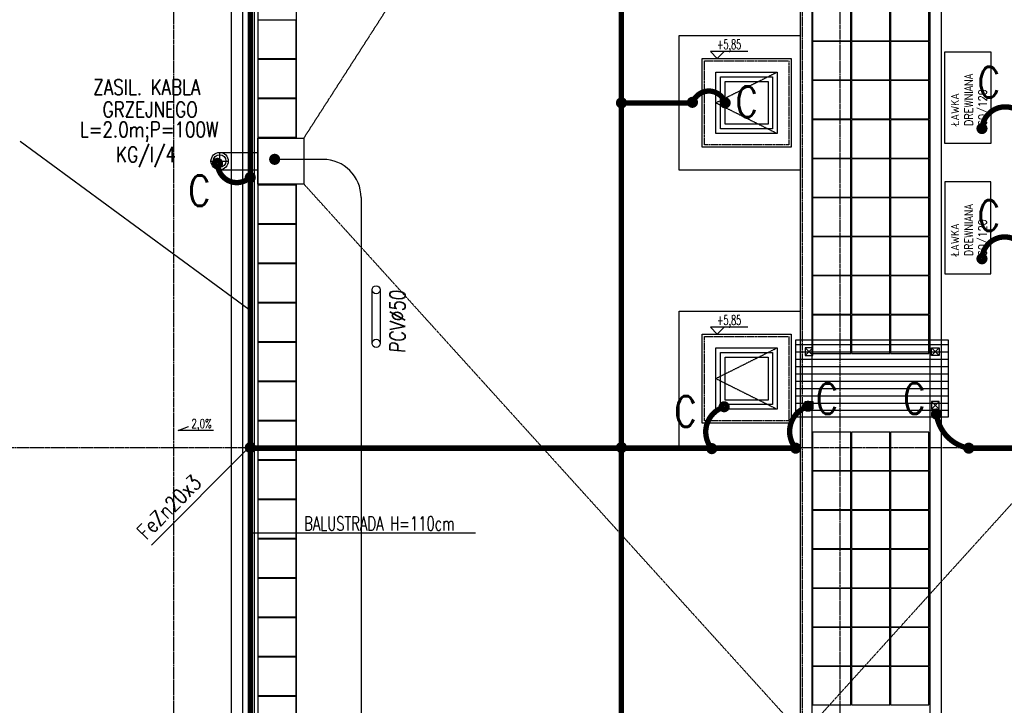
# Model space of a CAD drawing. Extents: x 3880 to 129921, y -116796 to -57711.
# Tile 85 of 110: x 60396 to 61682, y -93830 to -92934. Entities that reach past the tile are written whole.
import ezdxf
from ezdxf.enums import TextEntityAlignment as Align

# ---------------------------------------------------------------- set-up
doc = ezdxf.new("R2010")
doc.units = 0
doc.header["$LTSCALE"] = 2
for name, pattern in [('CENTER', [2, 1.25, -0.25, 0.25, -0.25]), ('DASHED', [0.75, 0.5, -0.25]), ('DIVIDE2', [0.625, 0.25, -0.125, 0, -0.125, 0, -0.125])]:
    doc.linetypes.add(name, pattern=pattern)
doc.layers.get('0').update_dxf_attribs({"color": 101, "linetype": 'CONTINUOUS'})
for name, color, linetype in [('E35', 6, 'CONTINUOUS'), ('E50', 3, 'CONTINUOUS'), ('Ele-balustrada', 114, 'CONTINUOUS'), ('Ins-wod', 152, 'CONTINUOUS'), ('Okn---okna', 5, 'CONTINUOUS'), ('Opis-rzedne', 52, 'CONTINUOUS'), ('Opis-spadki', 61, 'CONTINUOUS'), ('Os-osie glowne', 1, 'CENTER'), ('Pos-ceramika', 14, 'CONTINUOUS'), ('Pzt-chodniki-hatch', 252, 'CONTINUOUS'), ('Sc-metal', 141, 'CONTINUOUS'), ('Sch-opis', 51, 'CONTINUOUS'), ('W-idok', 9, 'CONTINUOUS'), ('W-izol-w', 144, 'CONTINUOUS'), ('W-widok-spadki', 61, 'CONTINUOUS'), ('Wyp-meble', 155, 'CONTINUOUS')]:
    doc.layers.add(name, color=color, linetype=linetype)
doc.styles.add('dwg_opis podstawowy', font='romans.shx', dxfattribs={"width": 0.9})
doc.styles.add('ROMANS', font='romans', dxfattribs={"width": 0.85})

# ---------------------------------------------------------------- blocks, each defined once
blk = doc.blocks.new('A$C3F3A465D')
at = {"layer": 'E35'}
for points in [[(0, -69.9), (0, 0)], [(10.5, 0), (10.5, -69.9)]]:
    blk.add_lwpolyline(points, dxfattribs=at)
for centre in [(5.2, 0), (5.2, -69.9)]:
    blk.add_circle(centre, 5.25, dxfattribs=at)
blk = doc.blocks.new('SPADKI')
at = {"ltscale": 25}
blk.add_lwpolyline([(0, 0), (0, -70), (-8, -50), (-8, -50)], dxfattribs=at)
at = {"ltscale": 25, "style": 'ROMANS', "width": 0.7}
blk.add_attdef('SP%', text='', height=18, rotation=90, dxfattribs=at).set_placement((-4.9, -24), align=Align.CENTER)
blk = doc.blocks.new('dwg_kota arch 50')
blk.add_lwpolyline([(39.75, 9), (-9, 9), (0, 0), (9, 9)])
at = {"style": 'dwg_opis podstawowy', "width": 0.6}
blk.add_attdef('KOTA_ARCH', text='', height=12.75, dxfattribs=at).set_placement((15.375, 8.25), align=Align.BOTTOM_CENTER)
blk = doc.blocks.new('_kdjkgjksjhgkfhh')
for p, q in [((-11.2, 0), (11.2, 0)), ((0, 11.2), (0, -11.2))]:
    blk.add_line(p, q)
for radius in [11.3, 8.25]:
    blk.add_circle((0, 0), radius)

msp = doc.modelspace()

# ---------------------------------------------------------------- hatches: boundary and pattern name
at = {"layer": 'W-idok'}
h = msp.add_hatch(dxfattribs=at)
h.set_pattern_fill('ANSI31', color=256, scale=3, angle=135, style=0)
h.set_pattern_definition([(180, (5739.719, 6749.061), (-2e-15, -9.525), [])])
h.paths.add_polyline_path([(61409.547, -93353.022), (61409.547, -93453.022), (61609.266, -93453.022), (61609.266, -93353.022)])

# ---------------------------------------------------------------- linework, layer by layer
at = {"layer": 'E35'}
for p, q in [((60695.547, -93312.621), (60397.158, -93093.64)), ((60568.379, -93620.368), (60697.547, -93491.2)), ((60568.379, -93620.368), (60697.547, -93491.2))]:
    msp.add_line(p, q, dxfattribs=at)
at = {"layer": 'E50'}
for p, q in [((60792.176, -93116.747), (60729.381, -93116.747)), ((60842.176, -93166.747), (60842.176, -95967.577))]:
    msp.add_line(p, q, dxfattribs=at)
at = {"layer": 'E50', "linetype": 'DIVIDE2', "ltscale": 70, "const_width": 7}
msp.add_lwpolyline([(60697.547, -91993.022), (60697.547, -95505.591)], dxfattribs=at)
at = {"layer": 'E50', "const_width": 7}
for points in [[(61182.136, -91993.022), (61182.136, -95504.895)], [(61275.046, -93043.022), (61182.136, -93043.022)], [(60697.547, -93493.837), (61409.603, -93493.837)], [(61636.074, -93493.837), (62141.691, -93493.837)]]:
    msp.add_lwpolyline(points, dxfattribs=at)
for points in [[(61317.547, -93043.022, 0.71386373), (61275.277, -93042.35, 2.21832926)], [(61652.817, -93076.534, -0.57292309), (61700.066, -93053.247, -2.21832926)], [(60654.827, -93121.952, 0.65422817), (60697.098, -93140.422, 2.21832926)], [(61652.817, -93246.534, -0.58394194), (61698.816, -93222.973, -2.21832926)], [(61300.086, -93494.426, -0.53312622), (61315.963, -93440.09, -2.21832926)], [(61409.603, -93493.837, -0.53312622), (61425.48, -93439.501, -2.21832926)], [(61593.324, -93449.221, 0.32196482), (61635.123, -93493.875, -2.21832926)]]:
    msp.add_lwpolyline(points, format="xyb", dxfattribs=at)
for points in [[(61182.136, -93046.772, -1), (61182.136, -93039.272, -1)], [(61178.386, -93043.022, -1), (61185.886, -93043.022, -1)], [(61274.827, -93046.062, -1), (61274.827, -93038.562, -1)], [(61317.547, -93046.772, 1), (61317.547, -93039.272, 1)], [(61652.817, -93080.284, -1), (61652.817, -93072.784, -1)], [(60654.827, -93125.702, -1), (60654.827, -93118.202, -1)], [(60697.547, -93144.133, 1), (60697.547, -93136.633, 1)], [(61652.817, -93250.284, -1), (61652.817, -93242.784, -1)], [(61319.14, -93442.06, 1), (61313.287, -93437.37, 1)], [(61428.658, -93441.471, 1), (61422.805, -93436.782, 1)], [(61593.324, -93452.971, -1), (61593.324, -93445.471, -1)], [(61182.136, -93496.772, -1), (61182.136, -93489.272, -1)], [(61303.012, -93496.771, -1), (61297.159, -93492.081, -1)], [(61412.53, -93496.182, -1), (61406.677, -93491.492, -1)], [(61635.573, -93497.587, 1), (61635.573, -93490.087, 1)]]:
    msp.add_lwpolyline(points, format="xyb", close=True, dxfattribs=at)
at = {"layer": 'E50', "ltscale": 15, "const_width": 7}
for points in [[(60729.472, -93120.496, 1), (60729.29, -93112.998, 1)], [(60697.638, -93496.771, 1), (60697.456, -93489.273, 1)]]:
    msp.add_lwpolyline(points, format="xyb", close=True, dxfattribs=at)
at = {"layer": 'E50'}
msp.add_arc((60792.176, -93166.747), 50, 360, 90, dxfattribs=at)
at = {"layer": 'Ele-balustrada'}
for points in [[(60695.047, -94689.013), (60695.047, -92019.03)], [(60700.047, -94689.013), (60700.047, -92019.03)]]:
    msp.add_lwpolyline(points, dxfattribs=at)
at = {"layer": 'Okn---okna'}
for points in [[(61305.547, -93003.022), (61385.547, -93003.022), (61385.547, -93083.022), (61305.547, -93083.022)], [(61311.547, -93009.022), (61379.547, -93009.022), (61379.547, -93077.022), (61311.547, -93077.022)], [(61317.547, -93015.022), (61373.547, -93015.022), (61373.547, -93071.022), (61317.547, -93071.022)], [(61305.547, -93363.022), (61385.547, -93363.022), (61385.547, -93443.022), (61305.547, -93443.022)], [(61311.547, -93369.022), (61379.547, -93369.022), (61379.547, -93437.022), (61311.547, -93437.022)], [(61317.547, -93375.022), (61373.547, -93375.022), (61373.547, -93431.022), (61317.547, -93431.022)]]:
    msp.add_lwpolyline(points, close=True, dxfattribs=at)
at = {"layer": 'Okn---okna', "linetype": 'DASHED', "ltscale": 0.5}
for points in [[(61385.547, -93003.022), (61305.547, -93043.022), (61385.547, -93083.022)], [(61385.547, -93363.022), (61305.547, -93403.022), (61385.547, -93443.022)]]:
    msp.add_lwpolyline(points, dxfattribs=at)
at = {"layer": 'Os-osie glowne'}
for points in [[(60597.547, -96575.018), (60597.547, -91070.848)], [(60697.547, -96575.018), (60697.547, -91070.848)], [(61467.547, -96575.018), (61467.547, -91070.848)], [(50525.547, -93493.022), (62792.547, -93493.022)]]:
    msp.add_lwpolyline(points, dxfattribs=at)
at = {"layer": 'Pos-ceramika'}
for points in [[(61257.547, -92955.022), (61415.548, -92955.022), (61415.548, -93131.022), (61257.547, -93131.022)], [(61257.547, -93315.022), (61415.548, -93315.022), (61415.548, -93491.022), (61257.547, -93491.022)]]:
    msp.add_lwpolyline(points, close=True, dxfattribs=at)
at = {"layer": 'Pzt-chodniki-hatch'}
for points in [[(61431.548, -92912.022), (61431.548, -92962.022), (61481.548, -92962.022), (61481.548, -92912.022)], [(61482.548, -92912.022), (61482.548, -92962.022), (61532.548, -92962.022), (61532.548, -92912.022)], [(61533.548, -92912.022), (61533.548, -92962.022), (61583.548, -92962.022), (61583.548, -92912.022)], [(60707.547, -92935.092), (60707.547, -92985.092), (60757.547, -92985.092), (60757.547, -92935.092)], [(61431.548, -92963.022), (61431.548, -93013.022), (61481.548, -93013.022), (61481.548, -92963.022)], [(61482.548, -92963.022), (61482.548, -93013.022), (61532.548, -93013.022), (61532.548, -92963.022)], [(61533.548, -92963.022), (61533.548, -93013.022), (61583.548, -93013.022), (61583.548, -92963.022)], [(60707.547, -92986.402), (60707.547, -93036.402), (60757.547, -93036.402), (60757.547, -92986.402)], [(61431.548, -93014.022), (61431.548, -93064.022), (61481.548, -93064.022), (61481.548, -93014.022)], [(61482.548, -93014.022), (61482.548, -93064.022), (61532.548, -93064.022), (61532.548, -93014.022)], [(61533.548, -93014.022), (61533.548, -93064.022), (61583.548, -93064.022), (61583.548, -93014.022)], [(60707.547, -93037.712), (60707.547, -93087.712), (60757.547, -93087.712), (60757.547, -93037.712)], [(61431.548, -93065.022), (61431.548, -93115.022), (61481.548, -93115.022), (61481.548, -93065.022)], [(61482.548, -93065.022), (61482.548, -93115.022), (61532.548, -93115.022), (61532.548, -93065.022)], [(61533.548, -93065.022), (61533.548, -93115.022), (61583.548, -93115.022), (61583.548, -93065.022)], [(61431.548, -93116.022), (61431.548, -93166.022), (61481.548, -93166.022), (61481.548, -93116.022)], [(61482.548, -93116.022), (61482.548, -93166.022), (61532.548, -93166.022), (61532.548, -93116.022)], [(61533.548, -93116.022), (61533.548, -93166.022), (61583.548, -93166.022), (61583.548, -93116.022)], [(60707.547, -93150.502), (60707.547, -93200.502), (60757.547, -93200.502), (60757.547, -93150.502)], [(61431.548, -93167.022), (61431.548, -93217.022), (61481.548, -93217.022), (61481.548, -93167.022)], [(61482.548, -93167.022), (61482.548, -93217.022), (61532.548, -93217.022), (61532.548, -93167.022)], [(61533.548, -93167.022), (61533.548, -93217.022), (61583.548, -93217.022), (61583.548, -93167.022)], [(60707.547, -93201.842), (60707.547, -93251.842), (60757.547, -93251.842), (60757.547, -93201.842)], [(61431.548, -93218.022), (61431.548, -93268.022), (61481.548, -93268.022), (61481.548, -93218.022)], [(61482.548, -93218.022), (61482.548, -93268.022), (61532.548, -93268.022), (61532.548, -93218.022)], [(61533.548, -93218.022), (61533.548, -93268.022), (61583.548, -93268.022), (61583.548, -93218.022)], [(60707.547, -93253.182), (60707.547, -93303.182), (60757.547, -93303.182), (60757.547, -93253.182)], [(61431.548, -93269.022), (61431.548, -93319.022), (61481.548, -93319.022), (61481.548, -93269.022)], [(61482.548, -93269.022), (61482.548, -93319.022), (61532.548, -93319.022), (61532.548, -93269.022)], [(61533.548, -93269.022), (61533.548, -93319.022), (61583.548, -93319.022), (61583.548, -93269.022)], [(60707.547, -93304.522), (60707.547, -93354.522), (60757.547, -93354.522), (60757.547, -93304.522)], [(61431.548, -93320.022), (61431.548, -93370.022), (61481.548, -93370.022), (61481.548, -93320.022)], [(61482.548, -93320.022), (61482.548, -93370.022), (61532.548, -93370.022), (61532.548, -93320.022)], [(61533.548, -93320.022), (61533.548, -93370.022), (61583.548, -93370.022), (61583.548, -93320.022)], [(60707.547, -93355.862), (60707.547, -93405.862), (60757.547, -93405.862), (60757.547, -93355.862)], [(60707.547, -93407.202), (60707.547, -93457.202), (60757.547, -93457.202), (60757.547, -93407.202)], [(60707.547, -93458.542), (60707.547, -93508.542), (60757.547, -93508.542), (60757.547, -93458.542)], [(61431.548, -93473.022), (61431.548, -93523.022), (61481.548, -93523.022), (61481.548, -93473.022)], [(61482.548, -93473.022), (61482.548, -93523.022), (61532.548, -93523.022), (61532.548, -93473.022)], [(61533.548, -93473.022), (61533.548, -93523.022), (61583.548, -93523.022), (61583.548, -93473.022)], [(60707.547, -93509.882), (60707.547, -93559.882), (60757.547, -93559.882), (60757.547, -93509.882)], [(61431.548, -93524.022), (61431.548, -93574.022), (61481.548, -93574.022), (61481.548, -93524.022)], [(61482.548, -93524.022), (61482.548, -93574.022), (61532.548, -93574.022), (61532.548, -93524.022)], [(61533.548, -93524.022), (61533.548, -93574.022), (61583.548, -93574.022), (61583.548, -93524.022)], [(60707.547, -93561.222), (60707.547, -93611.222), (60757.547, -93611.222), (60757.547, -93561.222)], [(61431.548, -93575.022), (61431.548, -93625.022), (61481.548, -93625.022), (61481.548, -93575.022)], [(61482.548, -93575.022), (61482.548, -93625.022), (61532.548, -93625.022), (61532.548, -93575.022)], [(61533.548, -93575.022), (61533.548, -93625.022), (61583.548, -93625.022), (61583.548, -93575.022)], [(60707.547, -93612.562), (60707.547, -93662.562), (60757.547, -93662.562), (60757.547, -93612.562)], [(61431.548, -93626.022), (61431.548, -93676.022), (61481.548, -93676.022), (61481.548, -93626.022)], [(61482.548, -93626.022), (61482.548, -93676.022), (61532.548, -93676.022), (61532.548, -93626.022)], [(61533.548, -93626.022), (61533.548, -93676.022), (61583.548, -93676.022), (61583.548, -93626.022)], [(60707.547, -93663.902), (60707.547, -93713.902), (60757.547, -93713.902), (60757.547, -93663.902)], [(61431.548, -93677.022), (61431.548, -93727.022), (61481.548, -93727.022), (61481.548, -93677.022)], [(61482.548, -93677.022), (61482.548, -93727.022), (61532.548, -93727.022), (61532.548, -93677.022)], [(61533.548, -93677.022), (61533.548, -93727.022), (61583.548, -93727.022), (61583.548, -93677.022)], [(60707.547, -93715.242), (60707.547, -93765.242), (60757.547, -93765.242), (60757.547, -93715.242)], [(61431.548, -93728.022), (61431.548, -93778.022), (61481.548, -93778.022), (61481.548, -93728.022)], [(61482.548, -93728.022), (61482.548, -93778.022), (61532.548, -93778.022), (61532.548, -93728.022)], [(61533.548, -93728.022), (61533.548, -93778.022), (61583.548, -93778.022), (61583.548, -93728.022)], [(60707.547, -93766.582), (60707.547, -93816.582), (60757.547, -93816.582), (60757.547, -93766.582)], [(61431.548, -93779.022), (61431.548, -93829.022), (61481.548, -93829.022), (61481.548, -93779.022)], [(61482.548, -93779.022), (61482.548, -93829.022), (61532.548, -93829.022), (61532.548, -93779.022)], [(61533.548, -93779.022), (61533.548, -93829.022), (61583.548, -93829.022), (61583.548, -93779.022)], [(60707.547, -93817.922), (60707.547, -93867.922), (60757.547, -93867.922), (60757.547, -93817.922)]]:
    msp.add_lwpolyline(points, close=True, dxfattribs=at)
at = {"layer": 'Sc-metal'}
for points in [[(61422.047, -93363.022), (61422.047, -93373.022), (61432.047, -93373.022), (61432.047, -93363.022)], [(61596.766, -93363.022), (61596.766, -93373.022), (61586.766, -93373.022), (61586.766, -93363.022)], [(61422.047, -93443.022), (61422.047, -93433.022), (61432.047, -93433.022), (61432.047, -93443.022)], [(61596.766, -93443.022), (61596.766, -93433.022), (61586.766, -93433.022), (61586.766, -93443.022)]]:
    msp.add_lwpolyline(points, close=True, dxfattribs=at)
for points in [[(61422.047, -93363.022), (61432.047, -93373.022)], [(61432.047, -93363.022), (61422.047, -93373.022)], [(61596.766, -93363.022), (61586.766, -93373.022)], [(61586.766, -93363.022), (61596.766, -93373.022)], [(61422.047, -93443.022), (61432.047, -93433.022)], [(61432.047, -93443.022), (61422.047, -93433.022)], [(61596.766, -93443.022), (61586.766, -93433.022)], [(61586.766, -93443.022), (61596.766, -93433.022)]]:
    msp.add_lwpolyline(points, dxfattribs=at)
at = {"layer": 'Sch-opis'}
msp.add_lwpolyline([(60991.386, -93604.813), (60695.047, -93604.813)], dxfattribs=at)
at = {"layer": 'W-idok', "linetype": 'DASHED', "ltscale": 0.5}
for p, q in [((60687.547, -92003.022), (60687.547, -95733.022)), ((60702.547, -92003.022), (60702.547, -95748.022))]:
    msp.add_line(p, q, dxfattribs=at)
at = {"layer": 'W-idok'}
for p, q in [((60757.547, -92018.022), (60757.547, -93089.022)), ((60757.547, -93149.022), (60757.547, -94588.022))]:
    msp.add_line(p, q, dxfattribs=at)
for points in [[(61584.547, -92018.022), (61584.547, -94791.022)], [(61599.547, -92018.022), (61599.547, -93092.664)], [(61430.547, -92372.022), (61430.548, -94791.022)], [(61415.548, -92384.522), (61415.548, -93012.901)], [(61415.548, -93012.901), (61415.548, -94791.022)], [(61599.547, -93092.664), (61599.547, -94791.022)], [(60657.547, -93107.772), (60707.547, -93107.772)], [(60657.547, -93130.272), (60707.547, -93130.272)], [(61409.547, -93353.022), (61409.547, -93453.022), (61609.266, -93453.022), (61609.266, -93353.022), (61409.547, -93353.022)]]:
    msp.add_lwpolyline(points, dxfattribs=at)
at = {"layer": 'W-idok', "linetype": 'DASHED'}
msp.add_lwpolyline([(61418.547, -95585.022), (61418.547, -92372.022)], dxfattribs=at)
at = {"layer": 'W-idok'}
for points in [[(61287.547, -92985.022), (61403.547, -92985.022), (61403.547, -93101.022), (61287.547, -93101.022)], [(61287.547, -93345.022), (61403.547, -93345.022), (61403.547, -93461.022), (61287.547, -93461.022)]]:
    msp.add_lwpolyline(points, close=True, dxfattribs=at)
at = {"layer": 'W-idok', "linetype": 'DASHED'}
for points in [[(61290.547, -92988.022), (61400.547, -92988.022), (61400.547, -93098.022), (61290.547, -93098.022)], [(61290.547, -93348.022), (61400.547, -93348.022), (61400.547, -93458.022), (61290.547, -93458.022)]]:
    msp.add_lwpolyline(points, close=True, dxfattribs=at)
at = {"layer": 'W-izol-w', "linetype": 'Continuous'}
for p, q in [((60672.547, -92018.022), (60672.547, -92936.022)), ((60707.547, -92018.022), (60707.547, -95753.022)), ((60672.547, -92936.022), (60672.547, -93686.022)), ((60672.547, -93686.022), (60672.547, -94436.022))]:
    msp.add_line(p, q, dxfattribs=at)
at = {"layer": 'W-widok-spadki', "linetype": 'DASHED', "ltscale": 0.5}
for points in [[(60767.547, -93089.022), (61228.547, -92372.022)], [(61418.547, -93868.022), (60767.547, -93149.022)], [(62069.547, -93149.022), (61418.547, -93868.022)]]:
    msp.add_lwpolyline(points, dxfattribs=at)
msp.add_lwpolyline([(60707.547, -93089.022), (60767.547, -93089.022), (60767.547, -93149.022), (60707.547, -93149.022)], close=True, dxfattribs=at)
at = {"layer": 'Wyp-meble'}
for points in [[(61664.547, -93096.263), (61604.547, -93096.263), (61604.547, -92976.263), (61664.547, -92976.263)], [(61664.547, -93146.263), (61604.547, -93146.263), (61604.547, -93266.263), (61664.547, -93266.263)]]:
    msp.add_lwpolyline(points, close=True, dxfattribs=at)

# ---------------------------------------------------------------- block references
at = {"layer": 'E35', "rotation": 180.0000000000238}
msp.add_blockref('A$C3F3A465D', (60867.041, -93356.958), dxfattribs=at)
at = {"layer": 'Ins-wod'}
msp.add_blockref('_kdjkgjksjhgkfhh', (60657.547, -93119.022), dxfattribs=at)
at = {"layer": 'Opis-rzedne'}
for p in [(61307.247, -92985.022), (61307.247, -93345.022)]:
    msp.add_blockref('dwg_kota arch 50', p, dxfattribs=at).add_auto_attribs({'KOTA_ARCH': '+5,85'})
at = {"layer": 'Opis-spadki', "xscale": 0.6604040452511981, "yscale": 0.6604040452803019, "zscale": 0.6604040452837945, "rotation": 270}
msp.add_blockref('SPADKI', (60649.73, -93470.928), dxfattribs=at).add_auto_attribs({'SP%': '2,0%'})

# ---------------------------------------------------------------- texts
at = {"layer": 'E35', "style": 'ROMANS', "width": 0.8}
for s, p in [('ZASIL. KABLA ', (60568.046, -93022.539)), ('GRZEJNEGO', (60566.835, -93051.729)), ('L=2.0m;P=100W', (60565.623, -93080.919)), ('KG/I/4', (60561.467, -93111.767))]:
    msp.add_text(s, height=20, rotation=0, dxfattribs=at).set_placement(p, align=Align.MIDDLE)
at = {"layer": 'E35', "style": 'ROMANS', "oblique": 5, "width": 0.8}
msp.add_text('PCV%%C50', height=20, rotation=90, dxfattribs=at).set_placement((60899.651, -93370.105))
at = {"layer": 'E35', "style": 'ROMANS', "width": 0.8}
msp.add_text('FeZn20x3', height=20, rotation=45, dxfattribs=at).set_placement((60561.728, -93614.6))
msp.add_text('FeZn20x3', height=20, rotation=45, dxfattribs=at).set_placement((60561.728, -93614.6))
at = {"layer": 'E50', "ltscale": 50, "style": 'ROMANS', "width": 0.8}
for p in [(61647.404, -93036.165), (61331.261, -93061.573), (60616.569, -93177.648), (61647.404, -93210.22), (61436.193, -93449.193), (61549.964, -93448.864), (61251.312, -93465.77)]:
    msp.add_text('C', height=40, dxfattribs=at).set_placement(p)
at = {"layer": 'Sch-opis', "style": 'ROMANS', "width": 0.7}
msp.add_text('BALUSTRADA H=110cm', height=18, dxfattribs=at).set_placement((60767.727, -93601.09))
at = {"layer": 'Sch-opis', "char_height": 10.8, "width": 96.59286, "attachment_point": 1, "rotation": 90, "style": 'ROMANS'}
for insert in [(61612.167, -93073.174), (61612.167, -93243.174)]:
    msp.add_mtext('ŁAWKA DREWNIANA\\P60/120', dxfattribs=dict(at, insert=insert))

doc.saveas('drawing.dxf')
